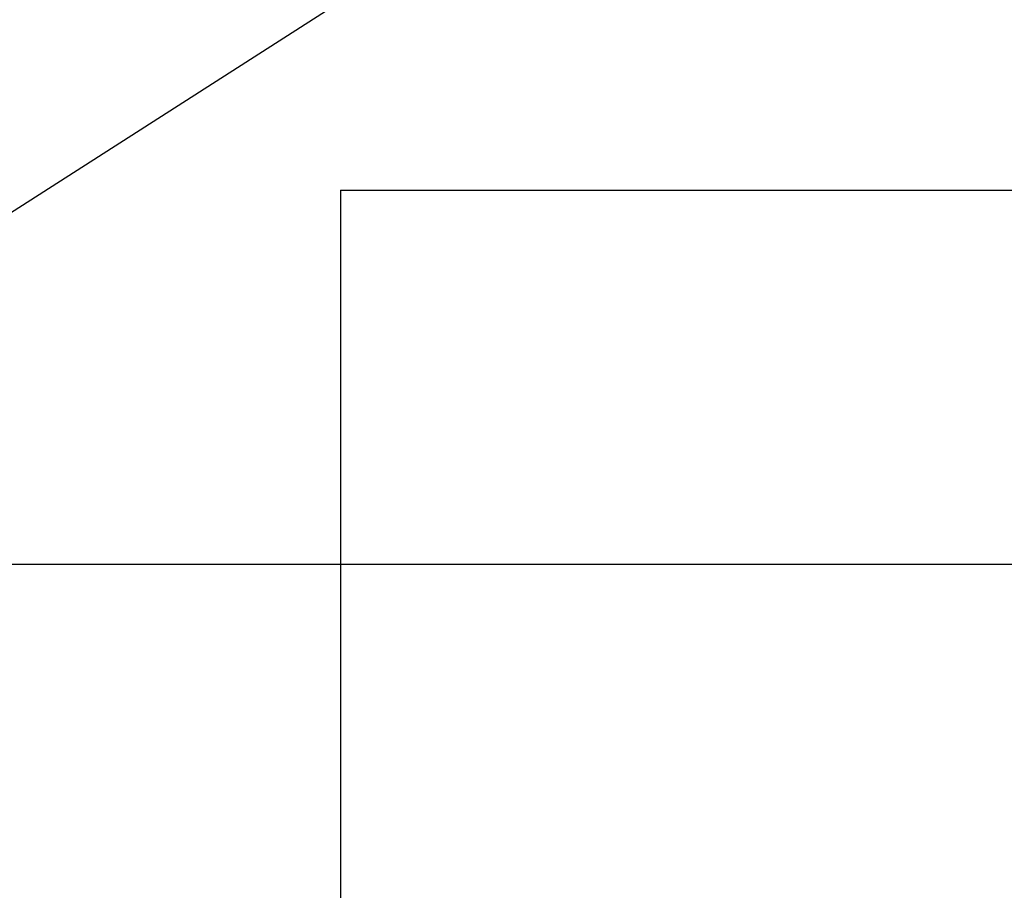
# Model space of a CAD drawing. Header units: millimetres. Extents: x 226749 to 325316, y -44191 to 40236.
# Tile 97 of 164: x 292612 to 293915, y 9349 to 10500. Entities that reach past the tile are written whole.
import ezdxf

# ---------------------------------------------------------------- set-up
doc = ezdxf.new("R2010")
doc.units = ezdxf.units.MM
doc.header["$LTSCALE"] = 100
doc.linetypes.add('DASHDOT', pattern=[25.4, 12.7, -6.35, 0, -6.35])
doc.linetypes.add('DASHED', pattern=[19.05, 12.7, -6.35])
for name, color, linetype in [('FUNDAMENTY', 6, 'Continuous'), ('KG_BuildingAxis', 4, 'DASHDOT'), ('WYBIEG NA CZYSZCZENIE', 2, 'Continuous')]:
    doc.layers.add(name, color=color, linetype=linetype)

msp = doc.modelspace()

# ---------------------------------------------------------------- linework, layer by layer
at = {"ltscale": 6}
msp.add_line((325315.93, 9780), (268778.43, 9780), dxfattribs=at)
at = {"layer": 'FUNDAMENTY'}
msp.add_line((292294.57, 10049.53), (295202.11, 11910.35), dxfattribs=at)
at = {"layer": 'KG_BuildingAxis', "ltscale": 6}
msp.add_line((317515.93, 9780), (260978.43, 9780), dxfattribs=at)
at = {"layer": 'WYBIEG NA CZYSZCZENIE', "linetype": 'DASHED', "ltscale": 50}
for q in [(293036.43, 7095.5), (294861.43, 10275)]:
    msp.add_line((293036.43, 10275), q, dxfattribs=at)

doc.saveas('drawing.dxf')
